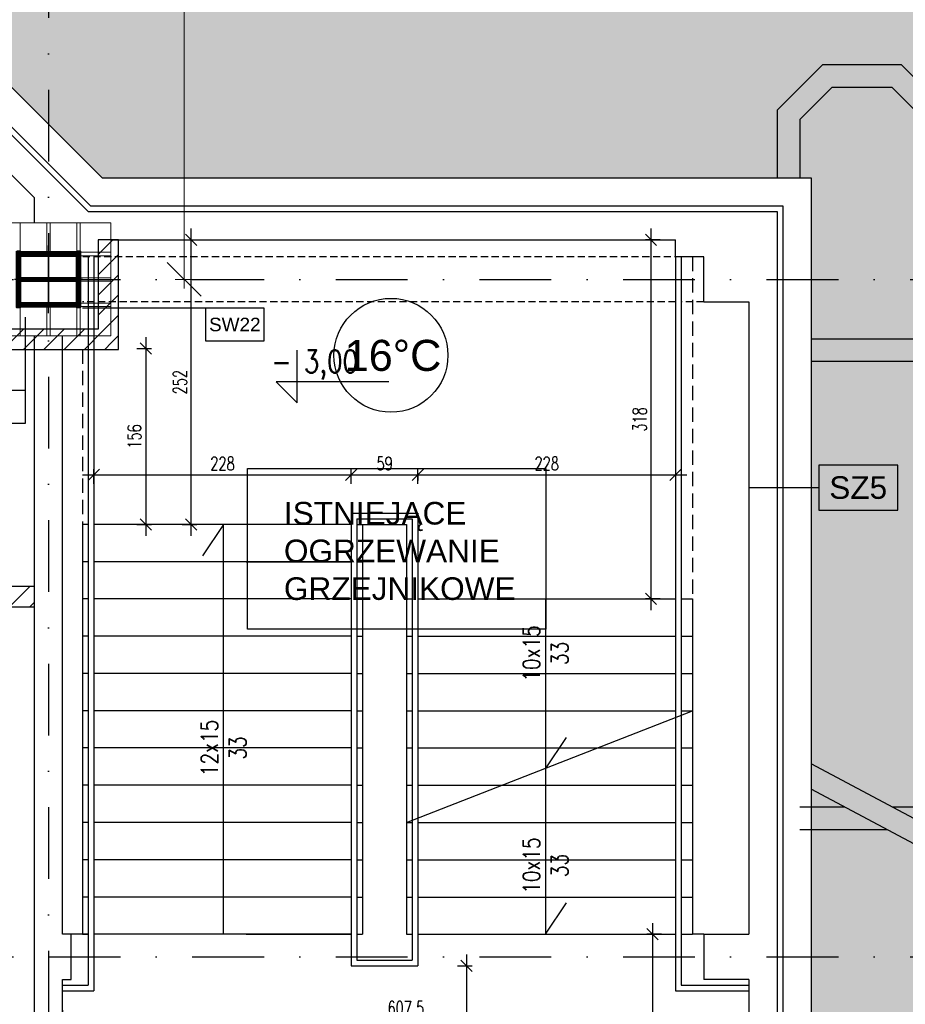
# Model space of a CAD drawing. Header units: centimetres. Extents: x -10702 to 24628, y -4437 to 19798.
# Tile 68 of 92: x 13434 to 14218, y 9158 to 10030. Entities that reach past the tile are written whole.
import ezdxf

# ---------------------------------------------------------------- set-up
doc = ezdxf.new("R2010")
doc.units = ezdxf.units.CM
doc.header["$PDMODE"] = 35
doc.header["$PDSIZE"] = 0.1
for name, pattern in [('Kondygnacja  -0_5$0$HIDDEN', [9.525, 6.35, -3.175]), ('Kondygnacja  -0_5$0$HIDDENX2', [19.05, 12.7, -6.35]), ('Osie rzutów$0$DASHDOT2', [12.7, 6.35, -3.175, 0, -3.175])]:
    doc.linetypes.add(name, pattern=pattern)
doc.layers.get('0').update_dxf_attribs({"color": 8})
doc.layers.get('DEFPOINTS').update_dxf_attribs({"color": 8})
for name, color, linetype in [('KJP_CO_OPISY TEMPERATUR', 7, 'Continuous'), ('KJP_OPISY WSPÓLNE', 7, 'Continuous'), ('Kondygnacja  -0_5$0$ARCH_GRUNT', 8, 'Continuous'), ('Kondygnacja  -0_5$0$ARCH_INFO_KOTY_WYSOKOŚCIOWE_IST', 8, 'Continuous'), ('Kondygnacja  -0_5$0$ARCH_INFO_OPISY_PRZEGRODY', 8, 'Continuous'), ('Kondygnacja  -0_5$0$ARCH_INFO_OPISY_PRZEGRODY_IST', 8, 'Continuous'), ('Kondygnacja  -0_5$0$ARCH_INFO_SCHODY_IST', 8, 'Continuous'), ('Kondygnacja  -0_5$0$ARCH_MUROWANE', 8, 'Continuous'), ('Kondygnacja  -0_5$0$ARCH_MUROWANE_IST', 8, 'Continuous'), ('Kondygnacja  -0_5$0$ARCH_NIEWIDOK_IST', 8, 'Kondygnacja  -0_5$0$HIDDEN'), ('Kondygnacja  -0_5$0$ARCH_SCHODY_IST', 8, 'Continuous'), ('Kondygnacja  -0_5$0$ARCH_SŁUPY', 8, 'Continuous'), ('Kondygnacja  -0_5$0$ARCH_WIDOK_IST', 8, 'Continuous'), ('Kondygnacja  -0_5$0$ARCH_ŻELBET_IST', 8, 'Continuous'), ('Osie rzutów$0$ARCH_INFO_OSIE_IST', 8, 'Osie rzutów$0$DASHDOT2'), ('Osie rzutów$0$ARCH_INFO_OSIE_OPISY_IST', 8, 'Continuous')]:
    doc.layers.add(name, color=color, linetype=linetype)
for name, color, linetype, lineweight in [('Kondygnacja  -0_5$0$ARCH_INFO_WYMIARY', 8, 'Continuous', 9), ('Kondygnacja  -0_5$0$ARCH_WIDOK', 8, 'Continuous', 13), ('Osie rzutów$0$ARCH_INFO_WYMIARY', 8, 'Continuous', 9)]:
    doc.layers.add(name, color=color, linetype=linetype, lineweight=lineweight)
doc.styles.add('Arial', font='arial.ttf')
doc.styles.add('INSTALACJE', font='arial.ttf')
doc.styles.add('Kondygnacja  -0_5$0$Arial', font='arial.ttf')
doc.styles.add('Kondygnacja  -0_5$0$Romans', font='Romans.shx', dxfattribs={"width": 0.7})
doc.styles.add('Kondygnacja  -0_5$0$ROMANS-50-CM', font='romans.shx', dxfattribs={"width": 0.8, "height": 10})
doc.styles.add('Osie rzutów$0$wymiary_cuprum', font='Romans.shx', dxfattribs={"width": 0.6})
doc.dimstyles.new('Kondygnacja  -0_5$0$Wymiary 1-100', dxfattribs={"dimtxt": 12, "dimasz": 10, "dimexe": 5, "dimexo": 0, "dimgap": 4, "dimtad": 1, "dimrnd": 0.5, "dimzin": 12, "dimdsep": 46, "dimtxsty": 'Kondygnacja  -0_5$0$Romans', "dimblk": 'Kondygnacja  -0_5$0$_Oblique', "dimcen": 10, "dimdle": 10, "dimclrt": 55, "dimazin": 0, "dimtfac": 1, "dimtmove": 1, "dimatfit": 3, "dimfxl": 0, "dimtolj": 1, "dimtzin": 0, "dimarcsym": 0})
doc.dimstyles.new('Osie rzutów$0$ARCH_ CT', dxfattribs={"dimtxt": 20, "dimasz": 20, "dimexe": 12, "dimexo": 20, "dimgap": 5, "dimtad": 1, "dimdec": 1, "dimrnd": 0.5, "dimzin": 9, "dimdsep": 46, "dimtxsty": 'Osie rzutów$0$wymiary_cuprum', "dimblk": 'Osie rzutów$0$_Oblique', "dimcen": 8, "dimdle": 12, "dimclrd": 256, "dimclre": 256, "dimclrt": 55, "dimadec": 1, "dimazin": 0, "dimtfac": 1, "dimtdec": 1, "dimtmove": 1, "dimatfit": 2, "dimldrblk": 'Osie rzutów$0$_Dot', "dimfxl": 0, "dimtolj": 1, "dimtzin": 0, "dimlwd": -1, "dimlwe": -1, "dimarcsym": 0})
pattern_1 = [(45, (12262.6883, 6563.0142), (-0.6735192, 0.6735192), [])]

# ---------------------------------------------------------------- blocks, each defined once
blk = doc.blocks.new('Osie rzutów$0$_Oblique')
at = {"color": 0, "linetype": 'ByBlock', "lineweight": -2}
blk.add_line((-0.5, -0.5), (0.5, 0.5), dxfattribs=at)
blk = doc.blocks.new('*D69')
at = {"layer": 'DEFPOINTS', "color": 0}
for p in [(13613.93, 10400), (13580, 9800), (13613.93, 9800)]:
    blk.add_point(p, dxfattribs=at)
at = {"layer": 'Osie rzutów$0$ARCH_INFO_WYMIARY'}
for p, q in [((13580, 10408), (13580, 9792)), ((13598.93, 10400), (13572, 10400)), ((13598.93, 9800), (13572, 9800))]:
    blk.add_line(p, q, dxfattribs=at)
at = {"layer": 'Osie rzutów$0$ARCH_INFO_WYMIARY', "xscale": 30, "yscale": 30, "zscale": 30}
for p, rotation in [((13580, 10400), 90), ((13580, 9800), 270)]:
    blk.add_blockref('Osie rzutów$0$_Oblique', p, dxfattribs=dict(at, rotation=rotation))
at = {"layer": 'Osie rzutów$0$ARCH_INFO_WYMIARY', "color": 55, "insert": (13544.5, 10100), "char_height": 35, "attachment_point": 5, "rotation": 90, "style": 'Osie rzutów$0$wymiary_cuprum'}
blk.add_mtext('\\A1;600', dxfattribs=at)
blk = doc.blocks.new('Osie rzutów$0$_Dot')
at = {"color": 0, "linetype": 'ByBlock', "lineweight": -2}
blk.add_line((-0.5, 0), (-1, 0), dxfattribs=at)
at = {"color": 0, "linetype": 'ByBlock', "const_width": 0.5}
blk.add_lwpolyline([(-0.25, 0, 1), (0.25, 0, 1)], format="xyb", close=True, dxfattribs=at)
blk = doc.blocks.new('Kondygnacja  -0_5$0$_Oblique')
at = {"color": 0, "linetype": 'ByBlock', "lineweight": -2}
blk.add_line((-0.5, -0.5), (0.5, 0.5), dxfattribs=at)
blk = doc.blocks.new('*D242')
at = {"layer": 'DEFPOINTS', "color": 0}
for p in [(13728, 9626.93), (13500, 9583), (13728, 9583)]:
    blk.add_point(p, dxfattribs=at)
at = {"layer": 'Kondygnacja  -0_5$0$ARCH_INFO_WYMIARY', "color": 0, "lineweight": -2}
for p, q in [((13490, 9626.93), (13738, 9626.93)), ((13500, 9618.93), (13500, 9631.93)), ((13728, 9618.93), (13728, 9631.93))]:
    blk.add_line(p, q, dxfattribs=at)
at = {"layer": 'Kondygnacja  -0_5$0$ARCH_INFO_WYMIARY', "color": 0, "lineweight": -2, "xscale": 10, "yscale": 10, "zscale": 10, "rotation": 180}
blk.add_blockref('Kondygnacja  -0_5$0$_Oblique', (13500, 9626.93), dxfattribs=at)
at = {"layer": 'Kondygnacja  -0_5$0$ARCH_INFO_WYMIARY', "color": 0, "lineweight": -2, "xscale": 10, "yscale": 10, "zscale": 10}
blk.add_blockref('Kondygnacja  -0_5$0$_Oblique', (13728, 9626.93), dxfattribs=at)
at = {"layer": 'Kondygnacja  -0_5$0$ARCH_INFO_WYMIARY', "color": 55, "insert": (13614, 9636.93), "char_height": 12, "attachment_point": 5, "style": 'Kondygnacja  -0_5$0$Romans'}
blk.add_mtext('\\A1;228', dxfattribs=at)
blk = doc.blocks.new('*D243')
at = {"layer": 'DEFPOINTS', "color": 0}
for p in [(13787, 9626.93), (13787, 9593), (13728, 9583)]:
    blk.add_point(p, dxfattribs=at)
at = {"layer": 'Kondygnacja  -0_5$0$ARCH_INFO_WYMIARY', "color": 0, "lineweight": -2}
for p, q in [((13718, 9626.93), (13797, 9626.93)), ((13728, 9618.93), (13728, 9631.93)), ((13787, 9618.93), (13787, 9631.93))]:
    blk.add_line(p, q, dxfattribs=at)
at = {"layer": 'Kondygnacja  -0_5$0$ARCH_INFO_WYMIARY', "color": 0, "lineweight": -2, "xscale": 10, "yscale": 10, "zscale": 10, "rotation": 180}
blk.add_blockref('Kondygnacja  -0_5$0$_Oblique', (13728, 9626.93), dxfattribs=at)
at = {"layer": 'Kondygnacja  -0_5$0$ARCH_INFO_WYMIARY', "color": 0, "lineweight": -2, "xscale": 10, "yscale": 10, "zscale": 10}
blk.add_blockref('Kondygnacja  -0_5$0$_Oblique', (13787, 9626.93), dxfattribs=at)
at = {"layer": 'Kondygnacja  -0_5$0$ARCH_INFO_WYMIARY', "color": 55, "insert": (13757.5, 9636.93), "char_height": 12, "attachment_point": 5, "style": 'Kondygnacja  -0_5$0$Romans'}
blk.add_mtext('\\A1;59', dxfattribs=at)
blk = doc.blocks.new('*D189')
at = {"layer": 'DEFPOINTS', "color": 0}
for p in [(13787, 9626.93), (14015, 9626.93), (14015, 9626.93)]:
    blk.add_point(p, dxfattribs=at)
at = {"layer": 'Kondygnacja  -0_5$0$ARCH_INFO_WYMIARY', "color": 0, "lineweight": -2}
for p, q in [((13777, 9626.93), (14025, 9626.93)), ((13787, 9626.93), (13787, 9621.93)), ((14015, 9626.93), (14015, 9621.93))]:
    blk.add_line(p, q, dxfattribs=at)
at = {"layer": 'Kondygnacja  -0_5$0$ARCH_INFO_WYMIARY', "color": 0, "lineweight": -2, "xscale": 10, "yscale": 10, "zscale": 10, "rotation": 180}
blk.add_blockref('Kondygnacja  -0_5$0$_Oblique', (13787, 9626.93), dxfattribs=at)
at = {"layer": 'Kondygnacja  -0_5$0$ARCH_INFO_WYMIARY', "color": 0, "lineweight": -2, "xscale": 10, "yscale": 10, "zscale": 10}
blk.add_blockref('Kondygnacja  -0_5$0$_Oblique', (14015, 9626.93), dxfattribs=at)
at = {"layer": 'Kondygnacja  -0_5$0$ARCH_INFO_WYMIARY', "color": 55, "insert": (13901, 9636.93), "char_height": 12, "attachment_point": 5, "style": 'Kondygnacja  -0_5$0$Romans'}
blk.add_mtext('\\A1;228', dxfattribs=at)
blk = doc.blocks.new('*D190')
at = {"layer": 'DEFPOINTS', "color": 0}
for p in [(13516.78, 9738.78), (13516.78, 9583), (13546.05, 9583)]:
    blk.add_point(p, dxfattribs=at)
at = {"layer": 'Kondygnacja  -0_5$0$ARCH_INFO_WYMIARY', "color": 0, "lineweight": -2}
for p, q in [((13546.05, 9748.78), (13546.05, 9573)), ((13538.05, 9738.78), (13551.05, 9738.78)), ((13538.05, 9583), (13551.05, 9583))]:
    blk.add_line(p, q, dxfattribs=at)
at = {"layer": 'Kondygnacja  -0_5$0$ARCH_INFO_WYMIARY', "color": 0, "lineweight": -2, "xscale": 10, "yscale": 10, "zscale": 10}
for p, rotation in [((13546.05, 9738.78), 90), ((13546.05, 9583), 270)]:
    blk.add_blockref('Kondygnacja  -0_5$0$_Oblique', p, dxfattribs=dict(at, rotation=rotation))
at = {"layer": 'Kondygnacja  -0_5$0$ARCH_INFO_WYMIARY', "color": 55, "insert": (13536.05, 9660.89), "char_height": 12, "attachment_point": 5, "rotation": 90, "style": 'Kondygnacja  -0_5$0$Romans'}
blk.add_mtext('\\A1;156', dxfattribs=at)
blk = doc.blocks.new('*D191')
at = {"layer": 'DEFPOINTS', "color": 0}
for p in [(13556.05, 9835), (13586.34, 9835), (13556.05, 9583)]:
    blk.add_point(p, dxfattribs=at)
at = {"layer": 'Kondygnacja  -0_5$0$ARCH_INFO_WYMIARY', "color": 0, "lineweight": -2}
for p, q in [((13586.34, 9573), (13586.34, 9845)), ((13578.34, 9835), (13591.34, 9835)), ((13578.34, 9583), (13591.34, 9583))]:
    blk.add_line(p, q, dxfattribs=at)
at = {"layer": 'Kondygnacja  -0_5$0$ARCH_INFO_WYMIARY', "color": 0, "lineweight": -2, "xscale": 10, "yscale": 10, "zscale": 10}
for p, rotation in [((13586.34, 9835), 90), ((13586.34, 9583), 270)]:
    blk.add_blockref('Kondygnacja  -0_5$0$_Oblique', p, dxfattribs=dict(at, rotation=rotation))
at = {"layer": 'Kondygnacja  -0_5$0$ARCH_INFO_WYMIARY', "color": 55, "insert": (13576.34, 9709), "char_height": 12, "attachment_point": 5, "rotation": 90, "style": 'Kondygnacja  -0_5$0$Romans'}
blk.add_mtext('\\A1;252', dxfattribs=at)
blk = doc.blocks.new('*D244')
at = {"layer": 'DEFPOINTS', "color": 0}
for p in [(13993.3, 9835), (14015, 9835), (14015, 9517)]:
    blk.add_point(p, dxfattribs=at)
at = {"layer": 'Kondygnacja  -0_5$0$ARCH_INFO_WYMIARY', "color": 0, "lineweight": -2}
for p, q in [((13993.3, 9507), (13993.3, 9845)), ((14001.3, 9835), (13988.3, 9835)), ((14001.3, 9517), (13988.3, 9517))]:
    blk.add_line(p, q, dxfattribs=at)
at = {"layer": 'Kondygnacja  -0_5$0$ARCH_INFO_WYMIARY', "color": 0, "lineweight": -2, "xscale": 10, "yscale": 10, "zscale": 10}
for p, rotation in [((13993.3, 9835), 90), ((13993.3, 9517), 270)]:
    blk.add_blockref('Kondygnacja  -0_5$0$_Oblique', p, dxfattribs=dict(at, rotation=rotation))
at = {"layer": 'Kondygnacja  -0_5$0$ARCH_INFO_WYMIARY', "color": 55, "insert": (13983.3, 9676), "char_height": 12, "attachment_point": 5, "rotation": 90, "style": 'Kondygnacja  -0_5$0$Romans'}
blk.add_mtext('\\A1;318', dxfattribs=at)
blk = doc.blocks.new('*D245')
at = {"layer": 'DEFPOINTS', "color": 0}
for p in [(14015, 9220), (13994.58, 8880), (14027.5, 8880)]:
    blk.add_point(p, dxfattribs=at)
at = {"layer": 'Kondygnacja  -0_5$0$ARCH_INFO_WYMIARY', "color": 0, "lineweight": -2}
for p, q in [((13994.58, 9230), (13994.58, 8870)), ((14002.58, 9220), (13989.58, 9220)), ((14002.58, 8880), (13989.58, 8880))]:
    blk.add_line(p, q, dxfattribs=at)
at = {"layer": 'Kondygnacja  -0_5$0$ARCH_INFO_WYMIARY', "color": 0, "lineweight": -2, "xscale": 10, "yscale": 10, "zscale": 10}
for p, rotation in [((13994.58, 9220), 90), ((13994.58, 8880), 270)]:
    blk.add_blockref('Kondygnacja  -0_5$0$_Oblique', p, dxfattribs=dict(at, rotation=rotation))
at = {"layer": 'Kondygnacja  -0_5$0$ARCH_INFO_WYMIARY', "color": 55, "insert": (13984.58, 9050), "char_height": 12, "attachment_point": 5, "rotation": 90, "style": 'Kondygnacja  -0_5$0$Romans'}
blk.add_mtext('\\A1;340', dxfattribs=at)
blk = doc.blocks.new('*D246')
at = {"layer": 'DEFPOINTS', "color": 0}
for p in [(13472.5, 9170), (14080, 9170), (13472.5, 9144.77)]:
    blk.add_point(p, dxfattribs=at)
at = {"layer": 'Kondygnacja  -0_5$0$ARCH_INFO_WYMIARY', "color": 0, "lineweight": -2}
for p, q in [((13472.5, 9152.77), (13472.5, 9139.77)), ((14080, 9152.77), (14080, 9139.77)), ((14090, 9144.77), (13462.5, 9144.77))]:
    blk.add_line(p, q, dxfattribs=at)
at = {"layer": 'Kondygnacja  -0_5$0$ARCH_INFO_WYMIARY', "color": 0, "lineweight": -2, "xscale": 10, "yscale": 10, "zscale": 10, "rotation": 180}
blk.add_blockref('Kondygnacja  -0_5$0$_Oblique', (13472.5, 9144.77), dxfattribs=at)
at = {"layer": 'Kondygnacja  -0_5$0$ARCH_INFO_WYMIARY', "color": 0, "lineweight": -2, "xscale": 10, "yscale": 10, "zscale": 10}
blk.add_blockref('Kondygnacja  -0_5$0$_Oblique', (14080, 9144.77), dxfattribs=at)
at = {"layer": 'Kondygnacja  -0_5$0$ARCH_INFO_WYMIARY', "color": 55, "insert": (13776.25, 9154.77), "char_height": 12, "attachment_point": 5, "style": 'Kondygnacja  -0_5$0$Romans'}
blk.add_mtext('\\A1;607.5', dxfattribs=at)
blk = doc.blocks.new('*D262')
at = {"layer": 'DEFPOINTS', "color": 0}
for p in [(13787, 9192), (13787, 8920), (13830.02, 8920)]:
    blk.add_point(p, dxfattribs=at)
at = {"layer": 'Kondygnacja  -0_5$0$ARCH_INFO_WYMIARY', "color": 0, "lineweight": -2}
for p, q in [((13830.02, 9202), (13830.02, 8910)), ((13822.02, 9192), (13835.02, 9192)), ((13822.02, 8920), (13835.02, 8920))]:
    blk.add_line(p, q, dxfattribs=at)
at = {"layer": 'Kondygnacja  -0_5$0$ARCH_INFO_WYMIARY', "color": 0, "lineweight": -2, "xscale": 10, "yscale": 10, "zscale": 10}
for p, rotation in [((13830.02, 9192), 90), ((13830.02, 8920), 270)]:
    blk.add_blockref('Kondygnacja  -0_5$0$_Oblique', p, dxfattribs=dict(at, rotation=rotation))
at = {"layer": 'Kondygnacja  -0_5$0$ARCH_INFO_WYMIARY', "color": 55, "insert": (13820.02, 9056), "char_height": 12, "attachment_point": 5, "rotation": 90, "style": 'Kondygnacja  -0_5$0$Romans'}
blk.add_mtext('\\A1;272', dxfattribs=at)
blk = doc.blocks.new('Osie rzutów')
at = {"layer": 'Osie rzutów$0$ARCH_INFO_OSIE_IST', "ltscale": 10}
for p, q in [((13460, 12510), (13460, 4623.26)), ((13460, 9770), (13460, 9830)), ((4436.04, 9800), (15156.54, 9800)), ((13490, 9800), (13430, 9800)), ((4436.04, 9200), (15156.54, 9200))]:
    blk.add_line(p, q, dxfattribs=at)
at = {"layer": 'Osie rzutów$0$ARCH_INFO_WYMIARY'}
dim = blk.add_linear_dim(base=(13580, 9800), p1=(13613.93, 10400), p2=(13613.93, 9800), angle=270, dimstyle='Osie rzutów$0$ARCH_ CT', override={"dimtxt": 35, "dimasz": 30, "dimexe": 8, "dimexo": 15, "dimgap": 18, "dimdle": 8}, dxfattribs=at)
dim.commit()
dim.dimension.update_dxf_attribs({"geometry": '*D69', "text_midpoint": (13544.5, 10100)})

msp = doc.modelspace()

# ---------------------------------------------------------------- hatches: boundary and pattern name
at = {"layer": 'Kondygnacja  -0_5$0$ARCH_GRUNT', "linetype": 'Continuous', "lineweight": 5}
h = msp.add_hatch(dxfattribs=at)
h.set_pattern_fill('EARTH', color=256, scale=15, angle=45, style=0)
h.paths.add_polyline_path([(1133.967, 11046.454), (2362.513, 12275), (4925, 12275), (4925, 14755), (7550.104, 14755), (8720.104, 13585), (9935, 13585), (9935, 12742), (10195, 12742), (10195, 12464.645), (10065.178, 12334.822), (10020.355, 12290), (11107.426, 12290), (13507.426, 9890), (14135, 9890), (14135, 8825), (14045, 8825), (14045, 8794.645), (13865.355, 8615), (13550, 8615), (13550, 8506), (14915, 8507.069), (14915, 8955.706), (14915, 9408.893), (14535, 9611.265), (14535, 10290), (13673.112, 10290), (11273.112, 12690), (10595, 12690), (10595, 13102), (10335, 13102), (10335, 13985), (8885.79, 13985), (7715.79, 15155), (4525, 15155), (4525, 12675), (2196.827, 12675), (851.124, 11329.297)])
at = {"layer": 'Kondygnacja  -0_5$0$ARCH_MUROWANE', "linetype": 'Continuous', "lineweight": -3}
h = msp.add_hatch(dxfattribs=at)
h.set_pattern_fill('ANSI31', color=256, scale=4, style=0)
h.paths.add_polyline_path([(13504, 9756), (13522, 9738), (13522, 9835), (13504, 9835)], flags=0)
h = msp.add_hatch(dxfattribs=at)
h.set_pattern_fill('ANSI31', color=256, scale=4, style=0)
h.paths.add_polyline_path([(13342.695, 9756), (13360.695, 9738), (13522, 9738), (13504, 9756)], flags=0)
h = msp.add_hatch(dxfattribs=at)
h.set_pattern_fill('ANSI31', color=256, scale=4, style=0)
h.paths.add_polyline_path([(13360.695, 9528), (13342.695, 9510), (13447.5, 9510), (13447.5, 9528)], flags=0)
at = {"layer": 'Kondygnacja  -0_5$0$ARCH_SŁUPY', "lineweight": 40}
h = msp.add_hatch(dxfattribs=at)
h.set_pattern_fill('ANSI31', color=256, scale=0.3, style=0)
h.set_pattern_definition(pattern_1)
h.paths.add_polyline_path([(13432, 9775), (13435, 9775), (13435, 9825), (13432, 9825)])
h = msp.add_hatch(dxfattribs=at)
h.set_pattern_fill('ANSI31', color=256, scale=0.3, style=0)
h.set_pattern_definition(pattern_1)
h.paths.add_polyline_path([(13485, 9821), (13485, 9824), (13435, 9824), (13435, 9821)])
h = msp.add_hatch(dxfattribs=at)
h.set_pattern_fill('ANSI31', color=256, scale=0.3, style=0)
h.set_pattern_definition(pattern_1)
h.paths.add_polyline_path([(13485, 9775), (13488, 9775), (13488, 9825), (13485, 9825)])
h = msp.add_hatch(dxfattribs=at)
h.set_pattern_fill('ANSI31', color=256, scale=0.3, style=0)
h.set_pattern_definition(pattern_1)
h.paths.add_polyline_path([(13485, 9798.5), (13485, 9801.5), (13435, 9801.5), (13435, 9798.5)])
h = msp.add_hatch(dxfattribs=at)
h.set_pattern_fill('ANSI31', color=256, scale=0.3, style=0)
h.set_pattern_definition(pattern_1)
h.paths.add_polyline_path([(13485, 9776), (13485, 9779), (13435, 9779), (13435, 9776)])

# ---------------------------------------------------------------- linework, layer by layer
at = {"layer": 'KJP_CO_OPISY TEMPERATUR'}
msp.add_ellipse((13763.117, 9732.757, 630), major_axis=(-35.67, 35.67), ratio=1, start_param=3.9269908, end_param=10.2101761, dxfattribs=at)
at = {"layer": 'KJP_OPISY WSPÓLNE', "elevation": 630}
msp.add_lwpolyline([(13636, 9632.607), (13900.078, 9632.607), (13900.078, 9490.148), (13636, 9490.148)], close=True, dxfattribs=at)
at = {"layer": 'Kondygnacja  -0_5$0$ARCH_INFO_KOTY_WYSOKOŚCIOWE_IST'}
msp.add_lwpolyline([(13761.108, 9709.325), (13661.39, 9709.325), (13680.14, 9690.575), (13680.14, 9737.419)], dxfattribs=at)
at = {"layer": 'Kondygnacja  -0_5$0$ARCH_INFO_OPISY_PRZEGRODY'}
for points in [[(13439.619, 9701.555), (13439.619, 9766.58)], [(13598.892, 9774.374), (13490.132, 9774.374)]]:
    msp.add_lwpolyline(points, dxfattribs=at)
for points in [[(13598.892, 9745.574), (13650.892, 9745.574), (13650.892, 9774.374), (13598.892, 9774.374), (13598.892, 9745.574)], [(13387.619, 9672.755), (13439.619, 9672.755), (13439.619, 9701.555), (13387.619, 9701.555), (13387.619, 9672.755)]]:
    msp.add_lwpolyline(points, close=True, dxfattribs=at)
at = {"layer": 'Kondygnacja  -0_5$0$ARCH_INFO_OPISY_PRZEGRODY_IST'}
msp.add_lwpolyline([(14141.729, 9615.5), (14141.729, 9595.5), (14211.729, 9595.5), (14211.729, 9635.5), (14141.729, 9635.5), (14141.729, 9615.5), (14080, 9615.5)], dxfattribs=at)
at = {"layer": 'Kondygnacja  -0_5$0$ARCH_INFO_SCHODY_IST'}
for p, q in [((13615, 9583), (13596.41, 9555.27)), ((13615, 9220), (13615, 9583)), ((13900, 9517), (13900, 9370.43)), ((13900, 9366.52), (13918.59, 9394.25)), ((13900, 9370.43), (13900, 9220)), ((13900, 9220), (13918.59, 9247.73))]:
    msp.add_line(p, q, dxfattribs=at)
for points in [[(14915, 8955.706), (14135, 9371.1)], [(14915, 8933.047), (14135, 9348.441)]]:
    msp.add_lwpolyline(points, dxfattribs=at)
at = {"layer": 'Kondygnacja  -0_5$0$ARCH_MUROWANE', "linetype": 'Continuous', "lineweight": -3}
for p, q in [((13522, 9835), (13504, 9835)), ((13504, 9835), (13504, 9756)), ((13522, 9738), (13522, 9835)), ((13504, 9756), (13342.695, 9756)), ((13360.695, 9738), (13522, 9738)), ((13447.5, 9528), (13360.695, 9528)), ((13447.5, 9510), (13447.5, 9528)), ((13342.695, 9510), (13447.5, 9510))]:
    msp.add_line(p, q, dxfattribs=at)
at = {"layer": 'Kondygnacja  -0_5$0$ARCH_MUROWANE_IST', "ltscale": 4}
for p, q in [((13507.426, 9890), (11107.426, 12290)), ((13497.071, 9865), (11097.071, 12265)), ((13507.426, 9890), (14135, 9890)), ((13507.426, 9890), (14135, 9890)), ((14135, 9890), (14135, 8825)), ((13497.071, 9865), (14110, 9865)), ((13497.071, 9865), (14110, 9865)), ((14110, 9865), (14110, 8850))]:
    msp.add_line(p, q, dxfattribs=at)
at = {"layer": 'Kondygnacja  -0_5$0$ARCH_NIEWIDOK_IST'}
for p, q in [((14030, 9820), (13490, 9820)), ((14015, 9780), (13490, 9780)), ((14040, 9780), (14020, 9780)), ((14135, 9239), (14135, 8825))]:
    msp.add_line(p, q, dxfattribs=at)
at = {"layer": 'Kondygnacja  -0_5$0$ARCH_NIEWIDOK_IST', "linetype": 'Continuous'}
for p, q in [((13490, 9220), (13480, 9220)), ((14040, 9220), (14030, 9220))]:
    msp.add_line(p, q, dxfattribs=at)
at = {"layer": 'Kondygnacja  -0_5$0$ARCH_SCHODY_IST'}
for p, q in [((13495, 9820), (13495, 9175)), ((13500, 9820), (13500, 9170)), ((14015, 9820), (14015, 9170)), ((14020, 9820), (14020, 9175)), ((13728, 9593), (13787, 9593)), ((13728, 9593), (13728, 9192)), ((13787, 9593), (13787, 9192)), ((13733, 9588), (13782, 9588)), ((13733, 9588), (13733, 9197)), ((13782, 9588), (13782, 9197)), ((13490, 9583), (13490, 9220)), ((13733, 9583), (13777, 9583)), ((13738, 9583), (13738, 9220)), ((13777, 9583), (13777, 9220)), ((13635, 9550), (13728, 9550)), ((13733, 9550), (13738, 9550)), ((13777, 9517), (13782, 9517)), ((13787, 9517), (14015, 9517)), ((14020, 9517), (14025, 9517)), ((14020, 9517), (14030, 9517)), ((14030, 9517), (14030, 9220)), ((13777, 9484), (13782, 9484)), ((13787, 9484), (14015, 9484)), ((14020, 9484), (14025, 9484)), ((14020, 9484), (14030, 9484)), ((13777, 9451), (13782, 9451)), ((13787, 9451), (14015, 9451)), ((14020, 9451), (14025, 9451)), ((14020, 9451), (14030, 9451)), ((13777, 9418), (13782, 9418)), ((13777, 9319), (14030, 9418)), ((13787, 9418), (14015, 9418)), ((14020, 9418), (14030, 9418)), ((14020, 9418), (14025, 9418)), ((13777, 9385), (13782, 9385)), ((13787, 9385), (14015, 9385)), ((14020, 9385), (14030, 9385)), ((13777, 9352), (13782, 9352)), ((13787, 9352), (13880, 9352)), ((13787, 9352), (14015, 9352)), ((14020, 9352), (14030, 9352)), ((13777, 9319), (13782, 9319)), ((13787, 9319), (14015, 9319)), ((14020, 9319), (14030, 9319)), ((13777, 9286), (13782, 9286)), ((13787, 9286), (14015, 9286)), ((14020, 9286), (14030, 9286)), ((13777, 9253), (13782, 9253)), ((13787, 9253), (14015, 9253)), ((14020, 9253), (14030, 9253)), ((13490, 9220), (13495, 9220)), ((13635, 9220), (13728, 9220)), ((13777, 9220), (13782, 9220)), ((13787, 9220), (14015, 9220)), ((13787, 9220), (13880, 9220)), ((14020, 9220), (14030, 9220)), ((13728, 9192), (13787, 9192)), ((13733, 9197), (13782, 9197)), ((13472.5, 9175), (13495, 9175)), ((14020, 9175), (14080, 9175)), ((13472.5, 9170), (13500, 9170)), ((14015, 9170), (14080, 9170))]:
    msp.add_line(p, q, dxfattribs=at)
at = {"layer": 'Kondygnacja  -0_5$0$ARCH_SCHODY_IST', "linetype": 'Kondygnacja  -0_5$0$HIDDENX2'}
for points in [[(14030, 9820), (14030, 9517)], [(13490, 9738), (13490, 9583)]]:
    msp.add_lwpolyline(points, dxfattribs=at)
at = {"layer": 'Kondygnacja  -0_5$0$ARCH_SCHODY_IST'}
for points in [[(13495, 9583), (13490, 9583)], [(13728, 9583), (13500, 9583)], [(13495, 9550), (13490, 9550)], [(13728, 9550), (13500, 9550)], [(13495, 9517), (13490, 9517)], [(13728, 9517), (13500, 9517)], [(13733, 9517), (13738, 9517)], [(13495, 9484), (13490, 9484)], [(13728, 9484), (13500, 9484)], [(13733, 9484), (13738, 9484)], [(13495, 9451), (13490, 9451)], [(13728, 9451), (13500, 9451)], [(13733, 9451), (13738, 9451)], [(13495, 9418), (13490, 9418)], [(13728, 9418), (13500, 9418)], [(13733, 9418), (13738, 9418)], [(13495, 9385), (13490, 9385)], [(13728, 9385), (13500, 9385)], [(13733, 9385), (13738, 9385)], [(13495, 9352), (13490, 9352)], [(13728, 9352), (13500, 9352)], [(13733, 9352), (13738, 9352)], [(13495, 9319), (13490, 9319)], [(13728, 9319), (13500, 9319)], [(13733, 9319), (13738, 9319)], [(13495, 9286), (13490, 9286)], [(13728, 9286), (13500, 9286)], [(13733, 9286), (13738, 9286)], [(13495, 9253), (13490, 9253)], [(13728, 9253), (13500, 9253)], [(13733, 9253), (13738, 9253)], [(13495, 9220), (13490, 9220)], [(13728, 9220), (13500, 9220)], [(13733, 9220), (13738, 9220)]]:
    msp.add_lwpolyline(points, dxfattribs=at)
at = {"layer": 'Kondygnacja  -0_5$0$ARCH_SŁUPY', "lineweight": 40}
for p, q in [((13435, 9801.5), (13485, 9801.5)), ((13485, 9798.5), (13435, 9798.5))]:
    msp.add_line(p, q, dxfattribs=at)
for points in [[(13432, 9825), (13435, 9825), (13435, 9775), (13432, 9775)], [(13485, 9825), (13488, 9825), (13488, 9775), (13485, 9775)]]:
    msp.add_lwpolyline(points, close=True, dxfattribs=at)
for points in [[(13485, 9824), (13435, 9824)], [(13435, 9821), (13485, 9821)], [(13485, 9779), (13435, 9779)], [(13435, 9776), (13485, 9776)]]:
    msp.add_lwpolyline(points, dxfattribs=at)
at = {"layer": 'Kondygnacja  -0_5$0$ARCH_WIDOK'}
msp.add_lwpolyline([(13515, 9850), (13515, 9750), (13405, 9750), (13405, 9850)], close=True, dxfattribs=at)
for points in [[(13435, 9850), (13435, 9825)], [(13458.5, 9850), (13458.5, 9824)], [(13461.5, 9850), (13461.5, 9824)], [(13485, 9850), (13485, 9825)], [(13488, 9850), (13488, 9825)], [(13488, 9824), (13515, 9824)], [(13488, 9821), (13515, 9821)], [(13488, 9801.5), (13515, 9801.5)], [(13488, 9798.5), (13515, 9798.5)], [(13458.5, 9776), (13458.5, 9750)], [(13461.494, 9776), (13461.494, 9750)], [(13488, 9779), (13515, 9779)], [(13488, 9776), (13515, 9776)], [(13435, 9775), (13435, 9750)], [(13485, 9775), (13485, 9750)], [(13488, 9775), (13488, 9750)]]:
    msp.add_lwpolyline(points, dxfattribs=at)
at = {"layer": 'Kondygnacja  -0_5$0$ARCH_WIDOK_IST'}
for points in [[(14164.933, 9332.5), (14125, 9332.5)], [(14202.487, 9312.5), (14125, 9312.5)]]:
    msp.add_lwpolyline(points, dxfattribs=at)
at = {"layer": 'Kondygnacja  -0_5$0$ARCH_ŻELBET_IST', "ltscale": 4}
for p, q in [((13495, 9860), (11095, 12260)), ((13447.5, 9872.145), (13380.147, 9939.497)), ((13447.5, 9850), (13447.5, 9872.145)), ((13495, 9860), (14105, 9860)), ((13495, 9860), (14105, 9860)), ((14105, 9860), (14105, 8855)), ((13515, 9835), (13883.888, 9835)), ((13515, 9835), (14015, 9835)), ((14015, 9820), (14015, 9835)), ((14040, 9820), (14015, 9820)), ((14040, 9780), (14040, 9820)), ((14040, 9780), (14080, 9780)), ((14080, 9780), (14080, 9220)), ((13447.5, 8650), (13447.5, 9750)), ((13472.5, 9220), (13472.5, 9750)), ((13447.5, 8635.5), (13447.5, 9562)), ((13480, 9220), (13472.5, 9220)), ((13480, 9180), (13480, 9220)), ((14039.937, 9220), (14080, 9220)), ((14039.937, 9220), (14039.937, 9180)), ((13472.5, 8920), (13472.5, 9180)), ((13472.5, 9180), (13480, 9180)), ((14080, 9180), (14039.937, 9180)), ((14080, 9180), (14080, 8920))]:
    msp.add_line(p, q, dxfattribs=at)
for points in [[(14135, 9727.5), (14255, 9727.5), (14255, 9949.995), (14215, 9989.995), (14145, 9989.995), (14105, 9949.995), (14105, 9890)], [(14135, 9747.5), (14235, 9747.5), (14235, 9941.711), (14206.716, 9969.995), (14153.284, 9969.995), (14125, 9941.711), (14125, 9890)], [(14235, 9727.5), (14235, 9332.5), (14207.481, 9332.5)]]:
    msp.add_lwpolyline(points, dxfattribs=at)

# ---------------------------------------------------------------- block references
at = {"layer": 'Osie rzutów$0$ARCH_INFO_OSIE_OPISY_IST'}
msp.add_blockref('Osie rzutów', (0, 0), dxfattribs=at)

# ---------------------------------------------------------------- texts
at = {"layer": 'KJP_CO_OPISY TEMPERATUR', "style": 'INSTALACJE'}
msp.add_text('16°C', height=27.4702, dxfattribs=at).set_placement((13722.033, 9718.964, 630))
at = {"layer": 'KJP_OPISY WSPÓLNE', "insert": (13668.349, 9602.908, 1854.21), "char_height": 20.02, "width": 294.26643, "attachment_point": 1, "style": 'Arial'}
msp.add_mtext('ISTNIEJĄCE OGRZEWANIE GRZEJNIKOWE ', dxfattribs=at)
at = {"layer": 'Kondygnacja  -0_5$0$ARCH_INFO_KOTY_WYSOKOŚCIOWE_IST', "insert": (13657.219, 9724.288), "char_height": 20, "width": 97.61893, "attachment_point": 4, "line_spacing_factor": 0.9, "style": 'Kondygnacja  -0_5$0$ROMANS-50-CM'}
msp.add_mtext('- 3,00', dxfattribs=at)
at = {"layer": 'Kondygnacja  -0_5$0$ARCH_INFO_OPISY_PRZEGRODY', "insert": (13624.892, 9759.974), "char_height": 12, "width": 52, "attachment_point": 5, "style": 'Kondygnacja  -0_5$0$Arial'}
msp.add_mtext('SW22', dxfattribs=at)
at = {"layer": 'Kondygnacja  -0_5$0$ARCH_INFO_OPISY_PRZEGRODY_IST', "insert": (14176.729, 9615.5), "char_height": 20, "width": 70, "attachment_point": 5, "style": 'Kondygnacja  -0_5$0$Arial'}
msp.add_mtext('SZ5', dxfattribs=at)
at = {"layer": 'Kondygnacja  -0_5$0$ARCH_INFO_SCHODY_IST', "char_height": 15, "width": 10, "attachment_point": 5, "rotation": 90, "style": 'Kondygnacja  -0_5$0$ROMANS-50-CM'}
for s, insert in [('10x15 33', (13900, 9468.721)), ('12x15 33', (13615, 9385)), ('10x15 33', (13900, 9280.892))]:
    msp.add_mtext(s, dxfattribs=dict(at, insert=insert))

# ---------------------------------------------------------------- dimensions: what is measured, and where the dimension line sits
at = {"layer": 'Kondygnacja  -0_5$0$ARCH_INFO_WYMIARY'}
for base, p1, p2, picture, middle in [((13586.339, 9835), (13556.049, 9583), (13556.049, 9835), '*D191', (13576.339, 9709)), ((13993.305, 9835), (14015, 9517), (14015, 9835), '*D244', (13983.305, 9676)), ((13546.049, 9583), (13516.777, 9738.78), (13516.777, 9583), '*D190', (13536.049, 9660.89)), ((13994.585, 8880), (14015, 9220), (14027.5, 8880), '*D245', (13984.585, 9050)), ((13830.022, 8920), (13787, 9192), (13787, 8920), '*D262', (13820.022, 9056))]:
    dim = msp.add_linear_dim(base=base, p1=p1, p2=p2, angle=90, dimstyle='Kondygnacja  -0_5$0$Wymiary 1-100', dxfattribs=at)
    dim.commit()
    dim.dimension.update_dxf_attribs({"geometry": picture, "text_midpoint": middle})
for base, p1, p2, picture, middle in [((13728, 9626.928), (13500, 9583), (13728, 9583), '*D242', (13614, 9636.928)), ((13787, 9626.928), (13728, 9583), (13787, 9593), '*D243', (13757.5, 9636.928)), ((14015, 9626.928), (13787, 9626.928), (14015, 9626.928), '*D189', (13901, 9636.928)), ((13472.5, 9144.766), (14080, 9170), (13472.5, 9170), '*D246', (13776.25, 9154.766))]:
    dim = msp.add_linear_dim(base=base, p1=p1, p2=p2, dimstyle='Kondygnacja  -0_5$0$Wymiary 1-100', dxfattribs=at)
    dim.commit()
    dim.dimension.update_dxf_attribs({"geometry": picture, "text_midpoint": middle})

doc.saveas('drawing.dxf')
